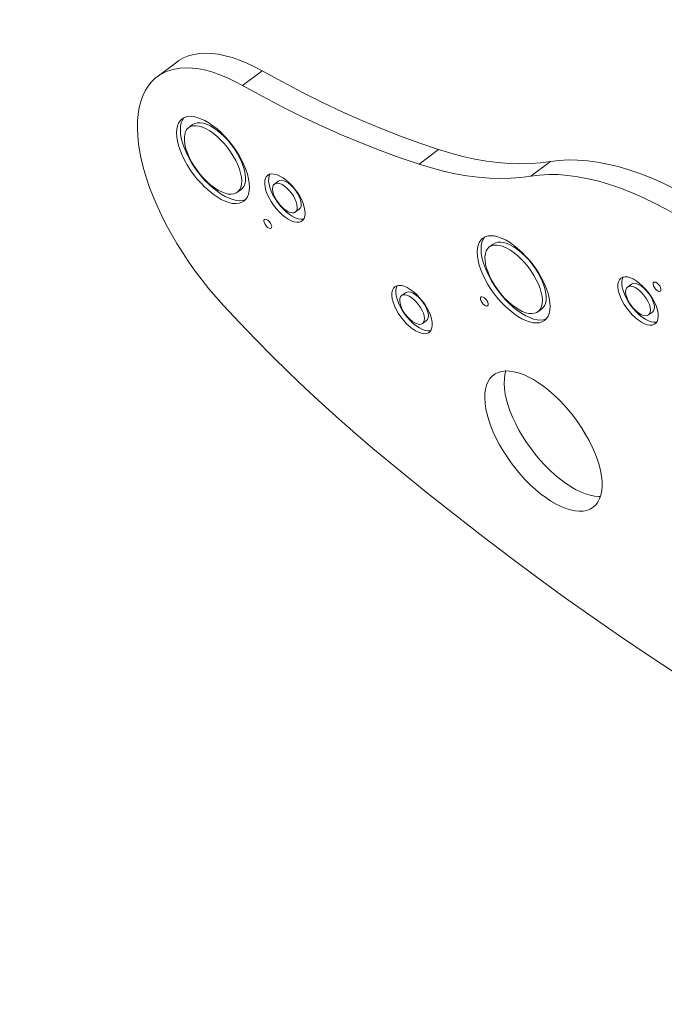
# Model space of a CAD drawing. Extents: x 5459245 to 5462690, y 5971016 to 5972523.
# Tile 173 of 198: x 5462454.321 to 5462454.671, y 5972218.264 to 5972218.8. Entities that reach past the tile are written whole.
import ezdxf

# ---------------------------------------------------------------- set-up
doc = ezdxf.new("R2010")
doc.units = 0
doc.layers.add('A_MAŁA ARCHITEKTURA', color=195, linetype='CONTINUOUS', lineweight=9)
doc.layers.add('ADT CCTV', color=102, linetype='CONTINUOUS')

# ---------------------------------------------------------------- blocks, each defined once
blk = doc.blocks.new('A$C8d9de67b')
at = {"layer": 'A_MAŁA ARCHITEKTURA', "linetype": 'Continuous'}
for p, q in [((594.28, -1227.1), (594.28, -1213.85)), ((674, -1218.69), (674, -1221.34)), ((693, -1221.34), (693, -1218.69)), ((552.6, -1271.74), (552.6, -1258.5)), ((611.5, -1265.63), (611.5, -1268.28)), ((655.5, -1268.28), (655.5, -1265.63)), ((460.8, -1309.39), (460.8, -1322.63)), ((604, -1319.63), (604, -1322.28)), ((623, -1322.28), (623, -1319.63)), ((514, -1338.41), (514, -1341.05)), ((533, -1341.05), (533, -1338.41)), ((429.14, -1343.66), (429.14, -1356.91)), ((461.5, -1357.18), (461.5, -1359.83)), ((505.5, -1359.83), (505.5, -1357.18))]:
    blk.add_line(p, q, dxfattribs=at)
at = {"layer": 'A_MAŁA ARCHITEKTURA', "linetype": 'Continuous', "flags": 128}
for points in [[(666.46, -1160.19), (659.47, -1162.98), (652.75, -1165.91), (646.3, -1168.98), (640.15, -1172.17), (634.29, -1175.48), (628.74, -1178.91), (623.51, -1182.45), (618.62, -1186.09), (614.06, -1189.82), (609.85, -1193.65), (606, -1197.55), (602.51, -1201.54), (599.39, -1205.58), (596.64, -1209.69), (594.28, -1213.85)], [(666.46, -1173.44), (659.47, -1176.23), (652.75, -1179.16), (646.3, -1182.22), (640.15, -1185.41), (634.29, -1188.72), (628.74, -1192.15), (623.51, -1195.69), (618.62, -1199.33), (614.06, -1203.07), (609.85, -1206.89), (606, -1210.8), (602.51, -1214.78), (599.39, -1218.83), (596.64, -1222.94), (594.28, -1227.1)], [(686.5, -1208.42), (686.32, -1207.94), (685.8, -1207.52), (685, -1207.2), (684.02, -1207.04), (682.98, -1207.04), (682, -1207.2), (681.2, -1207.52), (680.68, -1207.94), (680.5, -1208.42), (680.68, -1208.91), (681.2, -1209.33), (682, -1209.64), (682.98, -1209.81), (684.02, -1209.81), (685, -1209.64), (685.8, -1209.33), (686.32, -1208.91), (686.5, -1208.42)], [(594.28, -1213.85), (591.63, -1218.59), (588.63, -1223.28), (585.29, -1227.92), (581.61, -1232.51), (577.59, -1237.03), (573.23, -1241.48), (568.55, -1245.86), (563.55, -1250.16), (558.23, -1254.37), (552.6, -1258.5)], [(668, -1221.34), (668.18, -1220.23), (668.72, -1219.14), (669.61, -1218.11), (670.82, -1217.15), (672.33, -1216.29), (674.1, -1215.55), (676.1, -1214.95), (678.26, -1214.49), (680.55, -1214.2), (682.91, -1214.07), (685.28, -1214.11), (687.61, -1214.32), (689.84, -1214.7), (691.93, -1215.23), (693.81, -1215.91), (695.46, -1216.71), (696.82, -1217.62), (697.88, -1218.62), (698.59, -1219.68), (698.95, -1220.78), (698.95, -1221.9), (698.59, -1223), (697.88, -1224.06), (696.82, -1225.06), (695.46, -1225.97), (693.81, -1226.77), (691.93, -1227.45), (689.84, -1227.98), (687.61, -1228.36), (685.28, -1228.57), (682.91, -1228.61), (680.55, -1228.48), (678.26, -1228.19), (676.1, -1227.73), (674.1, -1227.13), (672.33, -1226.39), (670.82, -1225.53), (669.61, -1224.57), (668.72, -1223.54), (668.18, -1222.45), (668, -1221.34)], [(674, -1218.69), (674.18, -1217.82), (674.72, -1216.98), (675.6, -1216.21), (676.78, -1215.54), (678.22, -1214.98), (679.86, -1214.57), (681.65, -1214.32), (683.5, -1214.23), (685.35, -1214.32), (687.14, -1214.57), (688.78, -1214.98), (690.22, -1215.54), (691.4, -1216.21), (692.28, -1216.98), (692.82, -1217.82), (693, -1218.69)], [(698.74, -1220.02), (698.59, -1220.35), (697.88, -1221.41), (696.82, -1222.41), (695.46, -1223.32), (693.81, -1224.12), (691.93, -1224.8), (689.84, -1225.33), (687.61, -1225.71), (685.28, -1225.92), (682.91, -1225.96), (680.55, -1225.83), (678.26, -1225.54), (676.1, -1225.08), (674.1, -1224.48), (672.33, -1223.74), (670.82, -1222.88), (669.61, -1221.92), (668.72, -1220.89), (668.26, -1220.02)], [(674, -1221.34), (674.18, -1220.47), (674.72, -1219.63), (675.6, -1218.86), (676.78, -1218.19), (678.22, -1217.63), (679.86, -1217.22), (681.65, -1216.97), (683.5, -1216.88), (685.35, -1216.97), (687.14, -1217.22), (688.78, -1217.63), (690.22, -1218.19), (691.4, -1218.86), (692.28, -1219.63), (692.82, -1220.47), (693, -1221.34), (692.82, -1222.21), (692.28, -1223.05), (691.4, -1223.82), (690.22, -1224.49), (688.78, -1225.05), (687.14, -1225.46), (685.35, -1225.71), (683.5, -1225.8), (681.65, -1225.71), (679.86, -1225.46), (678.22, -1225.05), (676.78, -1224.49), (675.6, -1223.82), (674.72, -1223.05), (674.18, -1222.21), (674, -1221.34)], [(594.28, -1227.1), (591.63, -1231.84), (588.63, -1236.53), (585.29, -1241.17), (581.61, -1245.75), (577.59, -1250.27), (573.23, -1254.73), (568.55, -1259.1), (563.55, -1263.4), (558.23, -1267.62), (552.6, -1271.74)], [(661.05, -1384.6), (679.88, -1380.1), (698.54, -1375.44), (717.01, -1370.63), (735.29, -1365.66), (753.38, -1360.53), (771.26, -1355.25), (788.95, -1349.83), (806.42, -1344.25), (823.67, -1338.52), (840.7, -1332.66), (857.5, -1326.64), (874.07, -1320.49), (890.4, -1314.19), (906.48, -1307.76), (922.31, -1301.2), (937.89, -1294.5), (953.21, -1287.67), (968.26, -1280.71), (983.04, -1273.62), (997.55, -1266.41), (1011.78, -1259.08), (1025.72, -1251.63)], [(605.5, -1268.28), (605.68, -1266.81), (606.2, -1265.36), (607.07, -1263.94), (608.27, -1262.58), (609.79, -1261.29), (611.61, -1260.09), (613.7, -1258.99), (616.04, -1258), (618.6, -1257.15), (621.35, -1256.44), (624.25, -1255.87), (627.27, -1255.47), (630.36, -1255.22), (633.5, -1255.14), (636.64, -1255.22), (639.73, -1255.47), (642.75, -1255.87), (645.65, -1256.44), (648.4, -1257.15), (650.96, -1258), (653.3, -1258.99), (655.39, -1260.09), (657.21, -1261.29), (658.73, -1262.58), (659.93, -1263.94), (660.8, -1265.36), (661.32, -1266.81), (661.5, -1268.28), (661.32, -1269.75), (660.8, -1271.21), (659.93, -1272.62), (658.73, -1273.98), (657.21, -1275.28), (655.39, -1276.48), (653.3, -1277.58), (650.96, -1278.56), (648.4, -1279.41), (645.65, -1280.12), (642.75, -1280.69), (639.73, -1281.1), (636.64, -1281.34), (633.5, -1281.43), (630.36, -1281.34), (627.27, -1281.1), (624.25, -1280.69), (621.35, -1280.12), (618.6, -1279.41), (616.04, -1278.56), (613.7, -1277.58), (611.61, -1276.48), (609.79, -1275.28), (608.27, -1273.98), (607.07, -1272.62), (606.2, -1271.21), (605.68, -1269.75), (605.5, -1268.28)], [(611.5, -1265.63), (611.68, -1264.31), (612.22, -1263.01), (613.11, -1261.76), (614.33, -1260.56), (615.87, -1259.46), (617.7, -1258.45), (619.78, -1257.56), (622.1, -1256.8), (624.59, -1256.19), (627.24, -1255.73), (629.99, -1255.44), (632.79, -1255.31), (635.61, -1255.35), (638.4, -1255.56), (641.1, -1255.94), (643.68, -1256.48), (646.09, -1257.16), (648.29, -1257.99), (650.25, -1258.94), (651.94, -1260), (653.32, -1261.15), (654.38, -1262.38), (655.09, -1263.66), (655.45, -1264.97), (655.5, -1265.63)], [(552.6, -1258.5), (543.67, -1264.63), (534.41, -1270.65), (524.82, -1276.55), (514.91, -1282.34), (504.69, -1288.01), (494.16, -1293.55), (483.33, -1298.96), (472.21, -1304.24), (460.8, -1309.39)], [(611.5, -1268.28), (611.68, -1266.96), (612.22, -1265.66), (613.11, -1264.41), (614.33, -1263.21), (615.87, -1262.1), (617.7, -1261.1), (619.78, -1260.21), (622.1, -1259.45), (624.59, -1258.84), (627.24, -1258.38), (629.99, -1258.09), (632.79, -1257.96), (635.61, -1258), (638.4, -1258.21), (641.1, -1258.59), (643.68, -1259.12), (646.09, -1259.81), (648.29, -1260.64), (650.25, -1261.59), (651.94, -1262.65), (653.32, -1263.8), (654.38, -1265.03), (655.09, -1266.31), (655.45, -1267.62), (655.45, -1268.94), (655.09, -1270.26), (654.38, -1271.54), (653.32, -1272.76), (651.94, -1273.92), (650.25, -1274.98), (648.29, -1275.93), (646.09, -1276.75), (643.68, -1277.44), (641.1, -1277.97), (638.4, -1278.35), (635.61, -1278.56), (632.79, -1278.6), (629.99, -1278.48), (627.24, -1278.18), (624.59, -1277.73), (622.1, -1277.11), (619.78, -1276.36), (617.7, -1275.47), (615.87, -1274.46), (614.33, -1273.35), (613.11, -1272.16), (612.22, -1270.9), (611.68, -1269.6), (611.5, -1268.28)], [(661.36, -1266.96), (661.32, -1267.1), (660.8, -1268.56), (659.93, -1269.97), (658.73, -1271.34), (657.21, -1272.63), (655.39, -1273.83), (653.3, -1274.93), (650.96, -1275.91), (648.4, -1276.76), (645.65, -1277.48), (642.75, -1278.04), (639.73, -1278.45), (636.64, -1278.7), (633.5, -1278.78), (630.36, -1278.7), (627.27, -1278.45), (624.25, -1278.04), (621.35, -1277.48), (618.6, -1276.76), (616.04, -1275.91), (613.7, -1274.93), (611.61, -1273.83), (609.79, -1272.63), (608.27, -1271.34), (607.07, -1269.97), (606.2, -1268.56), (605.68, -1267.1), (605.64, -1266.96)], [(552.6, -1271.74), (543.67, -1277.87), (534.41, -1283.89), (524.82, -1289.8), (514.91, -1295.59), (504.69, -1301.25), (494.16, -1306.8), (483.33, -1312.21), (472.21, -1317.49), (460.8, -1322.63)], [(636.5, -1288.23), (636.32, -1287.75), (635.8, -1287.33), (635, -1287.01), (634.02, -1286.85), (632.98, -1286.85), (632, -1287.01), (631.2, -1287.33), (630.68, -1287.75), (630.5, -1288.23), (630.68, -1288.72), (631.2, -1289.14), (632, -1289.45), (632.98, -1289.62), (634.02, -1289.62), (635, -1289.45), (635.8, -1289.14), (636.32, -1288.72), (636.5, -1288.23)], [(758.5, -1308.19), (758.32, -1306.32), (757.8, -1304.47), (756.92, -1302.64), (755.71, -1300.86), (754.17, -1299.14), (752.3, -1297.49), (750.14, -1295.92), (747.69, -1294.45), (744.97, -1293.08), (742, -1291.84), (738.81, -1290.72), (735.42, -1289.74), (731.86, -1288.9), (728.16, -1288.21), (724.34, -1287.68), (720.44, -1287.31), (716.48, -1287.11), (712.5, -1287.07), (708.53, -1287.19), (704.6, -1287.48), (700.74, -1287.93), (696.97, -1288.54), (693.34, -1289.3), (689.86, -1290.21), (686.57, -1291.26), (683.49, -1292.45), (680.64, -1293.75), (678.05, -1295.17), (675.74, -1296.69), (673.73, -1298.31), (672.02, -1299.99), (670.64, -1301.75), (669.6, -1303.55), (668.9, -1305.39), (668.54, -1307.25), (668.54, -1309.12), (668.9, -1310.98), (669.6, -1312.82), (670.64, -1314.63), (672.02, -1316.38), (673.73, -1318.07), (675.74, -1319.68), (678.05, -1321.2), (680.64, -1322.62), (683.49, -1323.93), (686.57, -1325.11), (689.86, -1326.16), (693.34, -1327.07), (696.97, -1327.84), (700.74, -1328.45), (704.6, -1328.9), (708.53, -1329.18), (712.5, -1329.31), (716.48, -1329.27), (720.44, -1329.06), (724.34, -1328.69), (728.16, -1328.16), (731.86, -1327.47), (735.42, -1326.64), (738.81, -1325.65), (742, -1324.54), (744.97, -1323.29), (747.69, -1321.92), (750.14, -1320.45), (752.3, -1318.88), (754.17, -1317.23), (755.71, -1315.51), (756.92, -1313.73), (757.8, -1311.91), (758.32, -1310.05), (758.5, -1308.19)], [(670.77, -1301.56), (672.02, -1303.13), (673.73, -1304.82), (675.74, -1306.44), (678.05, -1307.96), (680.64, -1309.38), (683.49, -1310.68), (686.57, -1311.87), (689.86, -1312.92), (693.34, -1313.83), (696.97, -1314.59), (700.74, -1315.2), (704.6, -1315.65), (708.53, -1315.94), (712.5, -1316.06), (716.48, -1316.02), (720.44, -1315.82), (724.34, -1315.45), (728.16, -1314.92), (731.86, -1314.23), (735.42, -1313.39), (738.81, -1312.41), (742, -1311.29), (744.97, -1310.05), (747.69, -1308.68), (750.14, -1307.21), (752.3, -1305.64), (754.17, -1303.99), (755.71, -1302.27), (756.23, -1301.56)], [(429.14, -1343.66), (429.19, -1342.14), (429.57, -1339.31), (430.31, -1336.49), (431.41, -1333.7), (432.87, -1330.95), (434.68, -1328.24), (436.84, -1325.59), (439.34, -1323), (442.16, -1320.49), (445.3, -1318.07), (448.75, -1315.74), (452.49, -1313.51), (456.51, -1311.39), (460.8, -1309.39)], [(598, -1322.28), (598.18, -1321.17), (598.72, -1320.08), (599.61, -1319.05), (600.82, -1318.09), (602.33, -1317.23), (604.1, -1316.49), (606.1, -1315.88), (608.26, -1315.43), (610.55, -1315.13), (612.91, -1315), (615.28, -1315.05), (617.61, -1315.26), (619.84, -1315.64), (621.93, -1316.17), (623.81, -1316.84), (625.46, -1317.65), (626.82, -1318.56), (627.88, -1319.56), (628.59, -1320.62), (628.95, -1321.72), (628.95, -1322.83), (628.59, -1323.93), (627.88, -1325), (626.82, -1325.99), (625.46, -1326.91), (623.81, -1327.71), (621.93, -1328.38), (619.84, -1328.92), (617.61, -1329.29), (615.28, -1329.5), (612.91, -1329.55), (610.55, -1329.42), (608.26, -1329.12), (606.1, -1328.67), (604.1, -1328.06), (602.33, -1327.32), (600.82, -1326.46), (599.61, -1325.5), (598.72, -1324.47), (598.18, -1323.39), (598, -1322.28)], [(604, -1319.63), (604.18, -1318.76), (604.72, -1317.92), (605.6, -1317.15), (606.78, -1316.47), (608.22, -1315.92), (609.86, -1315.51), (611.65, -1315.25), (613.5, -1315.17), (615.35, -1315.25), (617.14, -1315.51), (618.78, -1315.92), (620.22, -1316.47), (621.4, -1317.15), (622.28, -1317.92), (622.82, -1318.76), (623, -1319.63)], [(628.74, -1320.95), (628.59, -1321.29), (627.88, -1322.35), (626.82, -1323.35), (625.46, -1324.26), (623.81, -1325.06), (621.93, -1325.74), (619.84, -1326.27), (617.61, -1326.64), (615.28, -1326.86), (612.91, -1326.9), (610.55, -1326.77), (608.26, -1326.48), (606.1, -1326.02), (604.1, -1325.41), (602.33, -1324.67), (600.82, -1323.81), (599.61, -1322.86), (598.72, -1321.82), (598.26, -1320.95)], [(604, -1322.28), (604.18, -1321.41), (604.72, -1320.57), (605.6, -1319.8), (606.78, -1319.12), (608.22, -1318.57), (609.86, -1318.16), (611.65, -1317.9), (613.5, -1317.82), (615.35, -1317.9), (617.14, -1318.16), (618.78, -1318.57), (620.22, -1319.12), (621.4, -1319.8), (622.28, -1320.57), (622.82, -1321.41), (623, -1322.28), (622.82, -1323.15), (622.28, -1323.98), (621.4, -1324.75), (620.22, -1325.43), (618.78, -1325.98), (617.14, -1326.4), (615.35, -1326.65), (613.5, -1326.74), (611.65, -1326.65), (609.86, -1326.4), (608.22, -1325.98), (606.78, -1325.43), (605.6, -1324.75), (604.72, -1323.98), (604.18, -1323.15), (604, -1322.28)], [(550.07, -1402.81), (544.12, -1403.32), (538.12, -1403.66), (532.09, -1403.83), (526.04, -1403.83), (520.01, -1403.66), (514.01, -1403.31), (508.06, -1402.8), (502.19, -1402.12), (496.42, -1401.27), (490.77, -1400.26), (485.26, -1399.09), (479.91, -1397.77), (474.74, -1396.3), (469.77, -1394.68), (465.01, -1392.93), (460.49, -1391.05), (456.22, -1389.04), (452.22, -1386.91), (448.5, -1384.67), (445.07, -1382.33), (441.95, -1379.9), (439.15, -1377.39), (436.68, -1374.8), (434.55, -1372.14), (432.76, -1369.43), (431.32, -1366.67), (430.24, -1363.88), (429.53, -1361.06), (429.18, -1358.23), (429.19, -1355.39), (429.57, -1352.55), (430.31, -1349.74), (431.41, -1346.95), (432.87, -1344.19), (434.68, -1341.49), (436.84, -1338.83), (439.34, -1336.25), (442.16, -1333.74), (445.3, -1331.31), (448.75, -1328.98), (452.49, -1326.75), (456.51, -1324.63), (460.8, -1322.63)], [(508, -1341.05), (508.18, -1339.94), (508.72, -1338.86), (509.61, -1337.83), (510.82, -1336.87), (512.33, -1336.01), (514.1, -1335.27), (516.1, -1334.66), (518.26, -1334.21), (520.55, -1333.91), (522.91, -1333.78), (525.28, -1333.83), (527.61, -1334.04), (529.84, -1334.41), (531.93, -1334.95), (533.81, -1335.62), (535.46, -1336.43), (536.82, -1337.34), (537.88, -1338.33), (538.59, -1339.4), (538.95, -1340.5), (538.95, -1341.61), (538.59, -1342.71), (537.88, -1343.78), (536.82, -1344.77), (535.46, -1345.68), (533.81, -1346.49), (531.93, -1347.16), (529.84, -1347.7), (527.61, -1348.07), (525.28, -1348.28), (522.91, -1348.33), (520.55, -1348.2), (518.26, -1347.9), (516.1, -1347.45), (514.1, -1346.84), (512.33, -1346.1), (510.82, -1345.24), (509.61, -1344.28), (508.72, -1343.25), (508.18, -1342.17), (508, -1341.05)], [(514, -1338.41), (514.18, -1337.54), (514.72, -1336.7), (515.6, -1335.93), (516.78, -1335.25), (518.22, -1334.7), (519.86, -1334.29), (521.65, -1334.03), (523.5, -1333.95), (525.35, -1334.03), (527.14, -1334.29), (528.78, -1334.7), (530.22, -1335.25), (531.4, -1335.93), (532.28, -1336.7), (532.82, -1337.54), (533, -1338.41)], [(514, -1341.05), (514.18, -1340.18), (514.72, -1339.35), (515.6, -1338.58), (516.78, -1337.9), (518.22, -1337.35), (519.86, -1336.93), (521.65, -1336.68), (523.5, -1336.59), (525.35, -1336.68), (527.14, -1336.93), (528.78, -1337.35), (530.22, -1337.9), (531.4, -1338.58), (532.28, -1339.35), (532.82, -1340.18), (533, -1341.05), (532.82, -1341.93), (532.28, -1342.76), (531.4, -1343.53), (530.22, -1344.21), (528.78, -1344.76), (527.14, -1345.18), (525.35, -1345.43), (523.5, -1345.51), (521.65, -1345.43), (519.86, -1345.18), (518.22, -1344.76), (516.78, -1344.21), (515.6, -1343.53), (514.72, -1342.76), (514.18, -1341.93), (514, -1341.05)], [(538.74, -1339.73), (538.59, -1340.06), (537.88, -1341.13), (536.82, -1342.12), (535.46, -1343.04), (533.81, -1343.84), (531.93, -1344.51), (529.84, -1345.05), (527.61, -1345.42), (525.28, -1345.63), (522.91, -1345.68), (520.55, -1345.55), (518.26, -1345.25), (516.1, -1344.8), (514.1, -1344.19), (512.33, -1343.45), (510.82, -1342.59), (509.61, -1341.63), (508.72, -1340.6), (508.26, -1339.73)], [(455.5, -1359.83), (455.68, -1358.36), (456.2, -1356.91), (457.07, -1355.49), (458.27, -1354.13), (459.79, -1352.84), (461.61, -1351.64), (463.7, -1350.54), (466.04, -1349.56), (468.6, -1348.7), (471.35, -1347.99), (474.25, -1347.43), (477.27, -1347.02), (480.36, -1346.77), (483.5, -1346.69), (486.64, -1346.77), (489.73, -1347.02), (492.75, -1347.43), (495.65, -1347.99), (498.4, -1348.7), (500.96, -1349.56), (503.3, -1350.54), (505.39, -1351.64), (507.21, -1352.84), (508.73, -1354.13), (509.93, -1355.49), (510.8, -1356.91), (511.32, -1358.36), (511.5, -1359.83), (511.32, -1361.31), (510.8, -1362.76), (509.93, -1364.18), (508.73, -1365.54), (507.21, -1366.83), (505.39, -1368.03), (503.3, -1369.13), (500.96, -1370.11), (498.4, -1370.96), (495.65, -1371.68), (492.75, -1372.24), (489.73, -1372.65), (486.64, -1372.9), (483.5, -1372.98), (480.36, -1372.9), (477.27, -1372.65), (474.25, -1372.24), (471.35, -1371.68), (468.6, -1370.96), (466.04, -1370.11), (463.7, -1369.13), (461.61, -1368.03), (459.79, -1366.83), (458.27, -1365.54), (457.07, -1364.18), (456.2, -1362.76), (455.68, -1361.31), (455.5, -1359.83)], [(461.5, -1357.18), (461.68, -1355.86), (462.22, -1354.57), (463.11, -1353.31), (464.33, -1352.12), (465.87, -1351.01), (467.7, -1350), (469.78, -1349.11), (472.1, -1348.35), (474.59, -1347.74), (477.24, -1347.28), (479.99, -1346.99), (482.79, -1346.86), (485.61, -1346.9), (488.4, -1347.12), (491.1, -1347.49), (493.68, -1348.03), (496.09, -1348.71), (498.29, -1349.54), (500.25, -1350.49), (501.94, -1351.55), (503.32, -1352.7), (504.38, -1353.93), (505.09, -1355.21), (505.45, -1356.52), (505.5, -1357.18)], [(461.5, -1359.83), (461.68, -1358.51), (462.22, -1357.21), (463.11, -1355.96), (464.33, -1354.77), (465.87, -1353.66), (467.7, -1352.65), (469.78, -1351.76), (472.1, -1351), (474.59, -1350.39), (477.24, -1349.93), (479.99, -1349.64), (482.79, -1349.51), (485.61, -1349.55), (488.4, -1349.76), (491.1, -1350.14), (493.68, -1350.68), (496.09, -1351.36), (498.29, -1352.19), (500.25, -1353.14), (501.94, -1354.2), (503.32, -1355.35), (504.38, -1356.58), (505.09, -1357.86), (505.45, -1359.17), (505.45, -1360.5), (505.09, -1361.81), (504.38, -1363.09), (503.32, -1364.32), (501.94, -1365.47), (500.25, -1366.53), (498.29, -1367.48), (496.09, -1368.3), (493.68, -1368.99), (491.1, -1369.53), (488.4, -1369.9), (485.61, -1370.11), (482.79, -1370.16), (479.99, -1370.03), (477.24, -1369.74), (474.59, -1369.28), (472.1, -1368.67), (469.78, -1367.91), (467.7, -1367.02), (465.87, -1366.01), (464.33, -1364.9), (463.11, -1363.71), (462.22, -1362.45), (461.68, -1361.15), (461.5, -1359.83)], [(511.36, -1358.51), (511.32, -1358.66), (510.8, -1360.11), (509.93, -1361.53), (508.73, -1362.89), (507.21, -1364.18), (505.39, -1365.38), (503.3, -1366.48), (500.96, -1367.46), (498.4, -1368.32), (495.65, -1369.03), (492.75, -1369.59), (489.73, -1370), (486.64, -1370.25), (483.5, -1370.33), (480.36, -1370.25), (477.27, -1370), (474.25, -1369.59), (471.35, -1369.03), (468.6, -1368.32), (466.04, -1367.46), (463.7, -1366.48), (461.61, -1365.38), (459.79, -1364.18), (458.27, -1362.89), (457.07, -1361.53), (456.2, -1360.11), (455.68, -1358.66), (455.64, -1358.51)], [(532.14, -1356.91), (531.95, -1356.43), (531.43, -1356), (530.64, -1355.69), (529.66, -1355.52), (528.61, -1355.52), (527.64, -1355.69), (526.84, -1356), (526.32, -1356.43), (526.14, -1356.91), (526.32, -1357.39), (526.84, -1357.81), (527.64, -1358.13), (528.61, -1358.29), (529.66, -1358.29), (530.64, -1358.13), (531.43, -1357.81), (531.95, -1357.39), (532.14, -1356.91)], [(550.07, -1402.81), (562.84, -1401.44), (575.52, -1399.9), (588.11, -1398.2), (600.58, -1396.34), (612.95, -1394.31), (625.19, -1392.12), (637.29, -1389.77), (649.25, -1387.26), (661.05, -1384.6)]]:
    blk.add_lwpolyline(points, dxfattribs=at)
blk = doc.blocks.new('A770198')
at = {"layer": 'ADT CCTV', "color": 140, "lineweight": 9}
blk.add_arc((30, 19.04213), 30, 140.600538, 219.400538, dxfattribs=at)
blk = doc.blocks.new('G$CFAE608CC')
at = {"layer": 'ADT CCTV', "rotation": 90}
blk.add_blockref('A770198', (38.08383, 0), dxfattribs=at)

msp = doc.modelspace()

# ---------------------------------------------------------------- block references
at = {"layer": 'A_MAŁA ARCHITEKTURA', "xscale": 0.001, "yscale": 0.001, "zscale": 0.001, "rotation": 306.9280860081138}
msp.add_blockref('A$C8d9de67b', (5462455.22227, 5972219.927), dxfattribs=at)
at = {"layer": 'ADT CCTV', "rotation": 184.5356804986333}
msp.add_blockref('G$CFAE608CC', (5462467.50941, 5972223.83045), dxfattribs=at)

doc.saveas('drawing.dxf')
